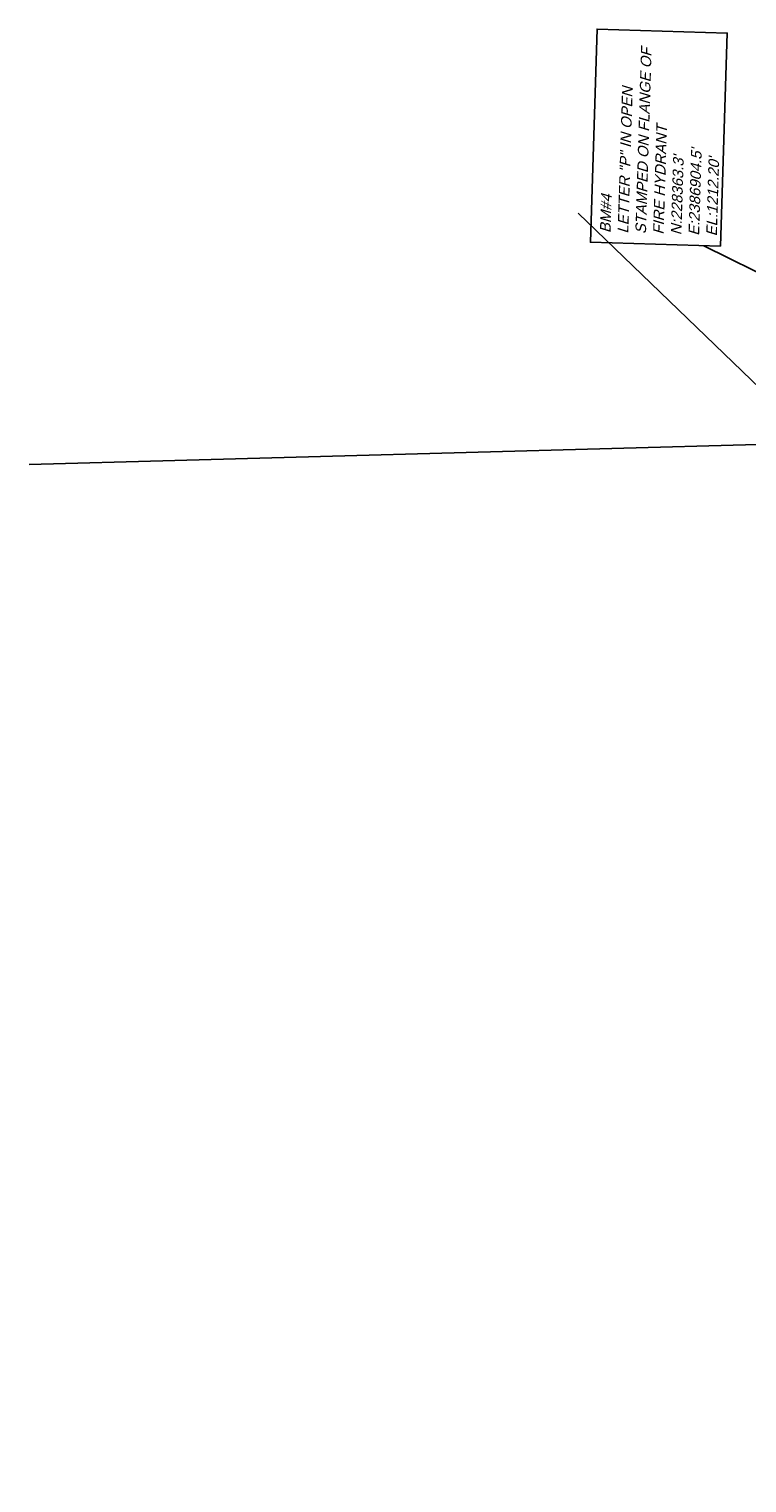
# Model space of a CAD drawing. Header units: feet. Extents: x 2383222 to 2387286, y 226448 to 228577.
# Tile 13 of 15: x 2386690 to 2386859, y 228100 to 228442. Entities that reach past the tile are written whole.
import ezdxf

# ---------------------------------------------------------------- set-up
doc = ezdxf.new("R2010")
doc.units = ezdxf.units.FT
doc.header["$MEASUREMENT"] = 0
doc.linetypes.add('elecex', pattern=[0])
doc.linetypes.add('sanex', pattern=[0])
for name, color, linetype in [('SV_X_Text', 7, 'Continuous'), ('UT_X_Electric', 1, 'elecex'), ('UT_X_Sanitary_Line', 3, 'sanex')]:
    doc.layers.add(name, color=color, linetype=linetype)
doc.styles.add('Slanted Normal (0.125) Font 31', font='arial.ttf', dxfattribs={"oblique": 15, "height": 0.125})
doc.styles.get("Standard").update_dxf_attribs({"font": 'arial.ttf'})
doc.dimstyles.get("Standard").update_dxf_attribs({"dimtxt": 0.18, "dimasz": 0.18, "dimexe": 0.18, "dimexo": 0.0625, "dimgap": 0.09, "dimtad": 0, "dimtih": 1, "dimtoh": 1, "dimdec": 4, "dimzin": 0, "dimdsep": 46, "dimtxsty": 'Standard', "dimcen": 0.09, "dimadec": 0, "dimazin": 0, "dimtfac": 1, "dimtdec": 4, "dimtofl": 0, "dimtmove": 0, "dimatfit": 3, "dimfxl": 1, "dimtolj": 1, "dimtzin": 0, "dimarcsym": 0})

msp = doc.modelspace()

# ---------------------------------------------------------------- linework, layer by layer
at = {"layer": 'SV_X_Text'}
msp.add_lwpolyline([(2386852.65, 228390.86), (2386854.2, 228440.99), (2386823.61, 228441.93), (2386822.06, 228391.8)], close=True, dxfattribs=at)
at = {"layer": 'UT_X_Electric'}
msp.add_lwpolyline([(2386950.29, 227865.72), (2386884.33, 227926.63), (2386884.15, 228015.55), (2386889.17, 228152.84), (2386893.32, 228259.39), (2386895.59, 228345.16), (2386690.07, 228339.55)], dxfattribs=at)
at = {"layer": 'UT_X_Sanitary_Line'}
msp.add_lwpolyline([(2386900.56, 228320.22), (2386819.2, 228398.66)], dxfattribs=at)

# ---------------------------------------------------------------- texts
at = {"layer": 'SV_X_Text', "insert": (2386838.03, 228393.61), "char_height": 2.5, "attachment_point": 4, "rotation": 88.2333, "style": 'Slanted Normal (0.125) Font 31'}
msp.add_mtext('BM#4\\PLETTER "P" IN OPEN\\PSTAMPED ON FLANGE OF \\PFIRE HYDRANT\\PN:228363.3\'^JE:2386904.5\'^JEL:1212.20\'', dxfattribs=at)

# ---------------------------------------------------------------- leaders
at = {"layer": 'SV_X_Text'}
msp.add_leader([(2386904.54, 228363.26), (2386848.72, 228390.98)], dimstyle='Standard', override={"dimscale": 20, "dimtxt": 0.02, "dimasz": 0.1}, dxfattribs=at)

doc.saveas('drawing.dxf')
